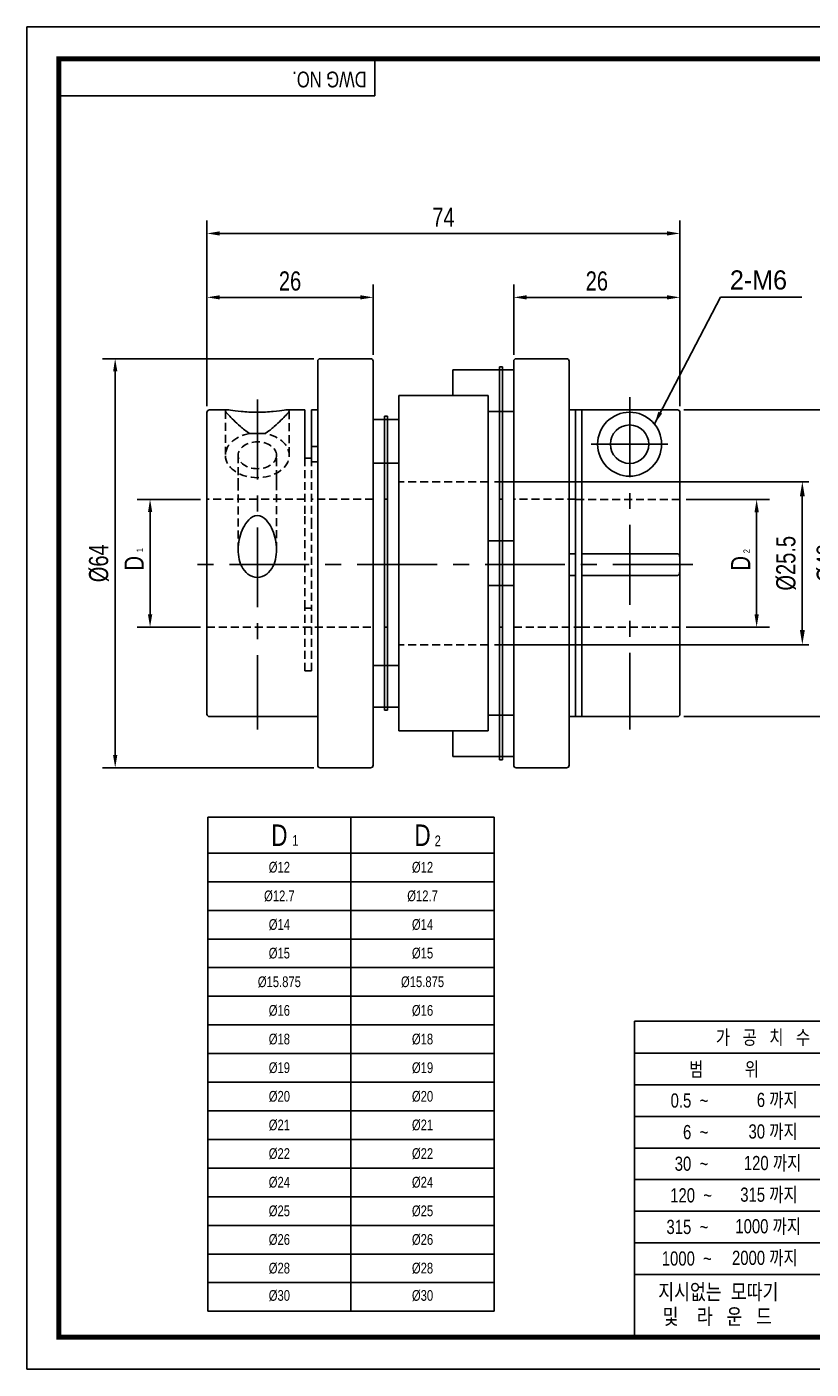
# Model space of a CAD drawing. Header units: millimetres. Extents: x 0 to 297, y 0 to 210.
# Tile 1 of 2: x 0 to 123, y 0 to 210. Entities that reach past the tile are written whole.
import ezdxf
from ezdxf.enums import TextEntityAlignment as Align

# ---------------------------------------------------------------- set-up
doc = ezdxf.new("R2010")
doc.units = ezdxf.units.MM
doc.header["$LTSCALE"] = 10
for name, pattern in [('CENTER', [2, 1.25, -0.25, 0.25, -0.25]), ('DASHED', [0.75, 0.5, -0.25]), ('HIDDEN2', [0.1875, 0.125, -0.0625])]:
    doc.linetypes.add(name, pattern=pattern)
doc.layers.get('0').update_dxf_attribs({"linetype": 'CONTINUOUS'})
doc.layers.get('Defpoints').update_dxf_attribs({"linetype": 'CONTINUOUS'})
for name, color, linetype in [('BM', 2, 'CONTINUOUS'), ('CT', 1, 'CENTER'), ('D', 7, 'CONTINUOUS'), ('DIM', 7, 'CONTINUOUS'), ('HD', 4, 'DASHED')]:
    doc.layers.add(name, color=color, linetype=linetype)
doc.styles.get("Standard").update_dxf_attribs({"font": 'Gulim.ttf', "width": 0.8, "height": 3})
doc.dimstyles.new('LIM', dxfattribs={"dimtxt": 2, "dimasz": 2, "dimexe": 2, "dimexo": 1, "dimgap": 1, "dimtad": 1, "dimdec": 3, "dimzin": 9, "dimdsep": 46, "dimtxsty": 'Standard', "dimcen": 3, "dimclrd": 1, "dimclre": 1, "dimadec": 0, "dimazin": 0, "dimtfac": 1, "dimtdec": 3, "dimtmove": 0, "dimatfit": 3, "dimfxl": 0, "dimtolj": 1, "dimtzin": 0, "dimarcsym": 0})
doc.dimstyles.get("Standard").update_dxf_attribs({"dimtxt": 0.18, "dimasz": 0.18, "dimexe": 0.18, "dimexo": 0.0625, "dimgap": 0.09, "dimtad": 0, "dimtih": 1, "dimtoh": 1, "dimdec": 4, "dimzin": 0, "dimdsep": 46, "dimtxsty": 'Standard', "dimcen": 0.09, "dimadec": 0, "dimazin": 0, "dimtfac": 1, "dimtdec": 4, "dimtofl": 0, "dimtmove": 0, "dimatfit": 3, "dimfxl": 0, "dimtolj": 1, "dimtzin": 0, "dimarcsym": 0})

# ---------------------------------------------------------------- blocks, each defined once
blk = doc.blocks.new('*D21')
at = {"layer": 'Defpoints', "color": 0}
for p in [(54.18, 167.68), (54.18, 157.68), (28.18, 149.68)]:
    blk.add_point(p, dxfattribs=at)
at = {"layer": 'DIM', "color": 1, "lineweight": -2}
for p, q in [((28.18, 150.68), (28.18, 169.68)), ((54.18, 158.68), (54.18, 169.68)), ((30.18, 167.68), (52.18, 167.68))]:
    blk.add_line(p, q, dxfattribs=at)
at = {"layer": 'DIM', "color": 1}
for points in [[(30.18, 168.01), (30.18, 167.35), (28.18, 167.68)], [(52.18, 168.01), (52.18, 167.35), (54.18, 167.68)]]:
    blk.add_solid(points, dxfattribs=at)
at = {"layer": 'DIM', "color": 0, "insert": (41.18, 170.22), "char_height": 3, "attachment_point": 5}
blk.add_mtext('\\A1;26', dxfattribs=at)
blk = doc.blocks.new('*D22')
at = {"layer": 'Defpoints', "color": 0}
for p in [(28.18, 177.68), (28.18, 149.68), (102.18, 149.67)]:
    blk.add_point(p, dxfattribs=at)
at = {"layer": 'DIM', "color": 1, "lineweight": -2}
for p, q in [((28.18, 150.68), (28.18, 179.68)), ((102.18, 150.67), (102.18, 179.68)), ((100.18, 177.68), (30.18, 177.68))]:
    blk.add_line(p, q, dxfattribs=at)
at = {"layer": 'DIM', "color": 1}
for points in [[(30.18, 178.01), (30.18, 177.35), (28.18, 177.68)], [(100.18, 178.01), (100.18, 177.35), (102.18, 177.68)]]:
    blk.add_solid(points, dxfattribs=at)
at = {"layer": 'DIM', "color": 0, "insert": (65.18, 180.22), "char_height": 3, "attachment_point": 5}
blk.add_mtext('\\A1;74', dxfattribs=at)
blk = doc.blocks.new('*D23')
at = {"layer": 'Defpoints', "color": 0}
for p in [(19.28, 136.08), (28.18, 136.08), (28.18, 116.08)]:
    blk.add_point(p, dxfattribs=at)
at = {"layer": 'DIM', "color": 1, "lineweight": -2}
for p, q in [((27.18, 136.08), (17.28, 136.08)), ((19.28, 118.08), (19.28, 134.08)), ((27.18, 116.08), (17.28, 116.08))]:
    blk.add_line(p, q, dxfattribs=at)
at = {"layer": 'DIM', "color": 1}
for points in [[(18.95, 134.08), (19.62, 134.08), (19.28, 136.08)], [(18.95, 118.08), (19.62, 118.08), (19.28, 116.08)]]:
    blk.add_solid(points, dxfattribs=at)
at = {"layer": 'DIM', "color": 0, "insert": (16.78, 126.08), "char_height": 3, "attachment_point": 5, "rotation": 90}
blk.add_mtext('\\A1;D', dxfattribs=at)
blk = doc.blocks.new('*D24')
at = {"layer": 'Defpoints', "color": 0}
for p in [(45.92, 158.08), (13.82, 94.08), (45.92, 94.08)]:
    blk.add_point(p, dxfattribs=at)
at = {"layer": 'DIM', "color": 1, "lineweight": -2}
for p, q in [((44.92, 158.08), (11.82, 158.08)), ((13.82, 156.08), (13.82, 96.08)), ((44.92, 94.08), (11.82, 94.08))]:
    blk.add_line(p, q, dxfattribs=at)
at = {"layer": 'DIM', "color": 1}
for points in [[(13.49, 156.08), (14.16, 156.08), (13.82, 158.08)], [(13.49, 96.08), (14.16, 96.08), (13.82, 94.08)]]:
    blk.add_solid(points, dxfattribs=at)
at = {"layer": 'DIM', "color": 0, "insert": (11.28, 126.08), "char_height": 3, "attachment_point": 5, "rotation": 90}
blk.add_mtext('\\A1;%%c64', dxfattribs=at)
blk = doc.blocks.new('*D25')
at = {"layer": 'Defpoints', "color": 0}
for p in [(76.18, 167.68), (76.18, 157.68), (102.18, 149.67)]:
    blk.add_point(p, dxfattribs=at)
at = {"layer": 'DIM', "color": 1, "lineweight": -2}
for p, q in [((76.18, 158.68), (76.18, 169.68)), ((102.18, 150.67), (102.18, 169.68)), ((100.18, 167.68), (78.18, 167.68))]:
    blk.add_line(p, q, dxfattribs=at)
at = {"layer": 'DIM', "color": 1}
for points in [[(78.18, 168.01), (78.18, 167.35), (76.18, 167.68)], [(100.18, 168.01), (100.18, 167.35), (102.18, 167.68)]]:
    blk.add_solid(points, dxfattribs=at)
at = {"layer": 'DIM', "color": 0, "insert": (89.18, 170.22), "char_height": 3, "attachment_point": 5}
blk.add_mtext('\\A1;26', dxfattribs=at)
blk = doc.blocks.new('*D26')
at = {"layer": 'Defpoints', "color": 0}
for p in [(102.18, 136.07), (102.18, 116.09), (114.18, 116.09)]:
    blk.add_point(p, dxfattribs=at)
at = {"layer": 'DIM', "color": 1, "lineweight": -2}
for p, q in [((103.18, 136.07), (116.18, 136.07)), ((114.18, 134.07), (114.18, 118.09)), ((103.18, 116.09), (116.18, 116.09))]:
    blk.add_line(p, q, dxfattribs=at)
at = {"layer": 'DIM', "color": 1}
for points in [[(113.85, 134.07), (114.52, 134.07), (114.18, 136.07)], [(113.85, 118.09), (114.52, 118.09), (114.18, 116.09)]]:
    blk.add_solid(points, dxfattribs=at)
at = {"layer": 'DIM', "color": 0, "insert": (111.68, 126.08), "char_height": 3, "attachment_point": 5, "rotation": 90}
blk.add_mtext('\\A1;D', dxfattribs=at)
blk = doc.blocks.new('*D27')
at = {"layer": 'Defpoints', "color": 0}
for p in [(101.78, 150.07), (101.78, 102.08), (127.67, 102.08)]:
    blk.add_point(p, dxfattribs=at)
at = {"layer": 'DIM', "color": 1, "lineweight": -2}
for p, q in [((102.78, 150.07), (129.67, 150.07)), ((127.67, 148.07), (127.67, 104.08)), ((102.78, 102.08), (129.67, 102.08))]:
    blk.add_line(p, q, dxfattribs=at)
at = {"layer": 'DIM', "color": 1}
for points in [[(127.34, 148.07), (128, 148.07), (127.67, 150.07)], [(127.34, 104.08), (128, 104.08), (127.67, 102.08)]]:
    blk.add_solid(points, dxfattribs=at)
at = {"layer": 'DIM', "color": 0, "insert": (125.13, 126.08), "char_height": 3, "attachment_point": 5, "rotation": 90}
blk.add_mtext('\\A1;%%c48', dxfattribs=at)
blk = doc.blocks.new('*D30')
at = {"layer": 'Defpoints', "color": 0}
for p in [(72.18, 138.83), (72.18, 113.33), (121.33, 113.33)]:
    blk.add_point(p, dxfattribs=at)
at = {"layer": 'DIM', "color": 1, "lineweight": -2}
for p, q in [((73.18, 138.83), (122.33, 138.83)), ((121.33, 136.53), (121.33, 115.63)), ((73.18, 113.33), (122.33, 113.33))]:
    blk.add_line(p, q, dxfattribs=at)
at = {"layer": 'DIM', "color": 1}
for points in [[(120.95, 136.53), (121.72, 136.53), (121.33, 138.83)], [(120.95, 115.63), (121.72, 115.63), (121.33, 113.33)]]:
    blk.add_solid(points, dxfattribs=at)
at = {"layer": 'DIM', "insert": (118.8, 126.08), "char_height": 3, "attachment_point": 5, "rotation": 90}
blk.add_mtext('\\A1;%%c25.5', dxfattribs=at)

msp = doc.modelspace()

# ---------------------------------------------------------------- linework, layer by layer
for p, q in [((54.43705, 199.23234), (54.43705, 205)), ((54.43705, 199.23234), (5, 199.23234)), ((28.30993, 86.33476), (73.10993, 86.33476)), ((28.30993, 86.33476), (28.30993, 9.05476)), ((73.10993, 86.33476), (73.10993, 9.05476)), ((95.07575, 54.43705), (95.07575, 5)), ((147.8086, 54.43705), (95.07575, 54.43705)), ((147.8086, 49.42948), (95.07575, 49.42948)), ((147.8086, 44.48577), (95.07575, 44.48577)), ((147.8086, 39.54207), (95.07575, 39.54207)), ((147.8086, 34.59837), (95.07575, 34.59837)), ((147.8086, 29.65466), (95.07575, 29.65466)), ((147.8086, 24.71096), (95.07575, 24.71096)), ((147.8086, 19.76725), (95.07575, 19.76725)), ((147.8086, 14.82355), (95.07575, 14.82355)), ((28.30993, 9.05476), (73.10993, 9.05476))]:
    msp.add_line(p, q)
at = {"color": 4}
for p, q in [((50.70993, 86.33476), (50.70993, 9.05476)), ((28.30993, 80.73476), (73.10993, 80.73476))]:
    msp.add_line(p, q, dxfattribs=at)
at = {"color": 1}
for p, q in [((28.30993, 76.25476), (73.10993, 76.25476)), ((28.30993, 71.77476), (73.10993, 71.77476)), ((28.30993, 67.29476), (73.10993, 67.29476)), ((28.30993, 62.81476), (73.10993, 62.81476)), ((28.30993, 58.33476), (73.10993, 58.33476)), ((28.30993, 53.85476), (73.10993, 53.85476)), ((28.30993, 49.37476), (73.10993, 49.37476)), ((28.30993, 44.89476), (73.10993, 44.89476)), ((28.30993, 40.41476), (73.10993, 40.41476)), ((28.30993, 35.93476), (73.10993, 35.93476)), ((28.30993, 31.45476), (73.10993, 31.45476)), ((28.30993, 26.97476), (73.10993, 26.97476)), ((28.30993, 22.49476), (73.10993, 22.49476)), ((28.30993, 18.01476), (73.10993, 18.01476)), ((28.30993, 13.53476), (73.10993, 13.53476))]:
    msp.add_line(p, q, dxfattribs=at)
msp.add_lwpolyline([(297, 210), (0, 210), (0, 0), (297, 0)], close=True)
msp.add_lwpolyline([(292, 205, 0.8, 0.8, 0), (5, 205, 0.8, 0.8, 0), (5, 5, 0.8, 0.8, 0), (292, 5, 0.8, 0.8, 0)], format="xyseb", close=True)
at = {"layer": 'BM', "linetype": 'Continuous'}
for p, q in [((45.51676, 94.481), (45.51676, 157.681)), ((53.78343, 158.081), (45.91676, 158.081)), ((54.18343, 94.481), (54.18343, 157.681)), ((76.18343, 94.481), (76.18343, 157.681)), ((84.45009, 158.081), (76.58343, 158.081)), ((84.85009, 94.481), (84.85009, 157.681)), ((73.93343, 156.32997), (66.65843, 156.32997)), ((66.65843, 152.32265), (66.65843, 156.32997)), ((74.43343, 156.82997), (73.93343, 156.82997)), ((73.93343, 155.70838), (73.93343, 156.82997)), ((73.93343, 128.47379), (73.93343, 155.70838)), ((74.43343, 155.70838), (74.43343, 156.82997)), ((76.18343, 156.32997), (74.43343, 156.32997)), ((74.43343, 128.47379), (74.43343, 155.70838)), ((66.65843, 152.32265), (58.18343, 152.32265)), ((58.18343, 152.32265), (58.18343, 148.25555)), ((28.18343, 142.97537), (28.18343, 149.681)), ((31.36573, 150.081), (28.58343, 150.081)), ((43.51676, 150.081), (40.75334, 150.081)), ((43.51676, 143.2558), (43.51676, 150.081)), ((44.51676, 142.54255), (44.51676, 150.081)), ((45.51676, 150.081), (44.51676, 150.081)), ((72.18343, 131.13652), (72.18343, 149.82997)), ((72.18343, 149.82997), (73.93343, 149.82997)), ((74.43343, 149.82997), (76.18343, 149.82997)), ((85.85009, 150.081), (84.85009, 150.081)), ((85.85009, 150.081), (85.85009, 127.57063)), ((101.78343, 150.07924), (85.85009, 150.07924)), ((101.78343, 150.07051), (86.85009, 150.07051)), ((86.85009, 150.07051), (86.85009, 127.57063)), ((102.18343, 149.67917), (102.18343, 149.67044)), ((102.18343, 149.67044), (102.18343, 126.65163)), ((55.93343, 148.58876), (54.18343, 148.58876)), ((56.43343, 149.08876), (55.93343, 149.08876)), ((55.93343, 149.08862), (55.93343, 149.08876)), ((55.93343, 149.08862), (55.93343, 148.75541)), ((55.93343, 148.75541), (55.93343, 144.97283)), ((56.43343, 149.08862), (56.43343, 149.08876)), ((56.43343, 149.08862), (56.43343, 148.75541)), ((56.43343, 148.75541), (56.43343, 144.97283)), ((58.18343, 148.58876), (56.43343, 148.58876)), ((37.2383, 146.37802), (34.88855, 146.37802)), ((55.93343, 144.97283), (55.93343, 106.79051)), ((56.43343, 144.97283), (56.43343, 106.79051)), ((28.18343, 142.26212), (28.18343, 142.97537)), ((43.51676, 143.2558), (43.51676, 142.54255)), ((28.18343, 109.80166), (28.18343, 142.26212)), ((54.18343, 141.75555), (55.93343, 141.75555)), ((56.43343, 141.75555), (58.18343, 141.75555)), ((58.18343, 141.75555), (58.18343, 131.13652)), ((86.85009, 136.07248), (85.85009, 136.07248)), ((58.18343, 99.83935), (58.18343, 131.13652)), ((72.18343, 99.83935), (72.18343, 131.13652)), ((73.93343, 129.56662), (72.18343, 129.56662)), ((73.93343, 123.17069), (73.93343, 128.47379)), ((76.18343, 129.56662), (74.43343, 129.56662)), ((74.43343, 123.17069), (74.43343, 128.47379)), ((84.85009, 127.57063), (85.85009, 127.57063)), ((85.85009, 127.57063), (85.85009, 124.17355)), ((86.85009, 127.57063), (101.78343, 127.57063)), ((86.85009, 127.57063), (86.85009, 124.17355)), ((102.18343, 126.65163), (102.18343, 125.0987)), ((85.85009, 124.17355), (84.85009, 124.17355)), ((85.85009, 124.17355), (85.85009, 102.081)), ((101.78343, 124.17355), (86.85009, 124.17355)), ((86.85009, 124.17355), (86.85009, 102.081)), ((102.18343, 102.481), (102.18343, 125.0987)), ((72.18343, 122.59538), (73.93343, 122.59538)), ((73.93343, 96.40734), (73.93343, 123.17069)), ((74.43343, 96.40734), (74.43343, 123.17069)), ((74.43343, 122.59538), (76.18343, 122.59538)), ((85.85009, 116.08138), (86.85009, 116.08138)), ((28.18343, 108.71315), (28.18343, 109.80166)), ((55.93343, 110.07324), (54.18343, 110.07324)), ((58.18343, 110.07324), (56.43343, 110.07324)), ((28.18343, 108.71315), (28.18343, 102.481)), ((55.93343, 106.79051), (55.93343, 103.07324)), ((56.43343, 106.79051), (56.43343, 103.07324)), ((54.18343, 103.57324), (55.93343, 103.57324)), ((55.93343, 103.07324), (56.43343, 103.07324)), ((56.43343, 103.57324), (58.18343, 103.57324)), ((28.58343, 102.081), (45.51676, 102.081)), ((73.93343, 102.33203), (72.18343, 102.33203)), ((76.18343, 102.33203), (74.43343, 102.33203)), ((84.85009, 102.081), (85.85009, 102.081)), ((85.85009, 102.08191), (86.85009, 102.08191)), ((86.85009, 102.081), (101.78343, 102.081)), ((72.18343, 99.83935), (58.18343, 99.83935)), ((66.65843, 99.83935), (66.65843, 95.83203)), ((66.65843, 95.83203), (73.93343, 95.83203)), ((73.93343, 96.40734), (73.93343, 95.33203)), ((73.93343, 95.33203), (74.43343, 95.33203)), ((74.43343, 96.40734), (74.43343, 95.33203)), ((74.43343, 95.83203), (76.18343, 95.83203)), ((45.91676, 94.081), (53.78343, 94.081)), ((76.58343, 94.081), (84.45009, 94.081))]:
    msp.add_line(p, q, dxfattribs=at)
at = {"layer": 'BM'}
for p, q in [((72.18343, 152.32265), (66.65843, 152.32265)), ((72.18343, 149.82997), (72.18343, 152.32265)), ((58.18343, 148.25555), (58.18343, 141.75555)), ((43.51676, 142.54255), (44.51676, 142.54255))]:
    msp.add_line(p, q, dxfattribs=at)
at = {"layer": 'BM', "linetype": 'HIDDEN2'}
for p, q in [((89.30343, 144.53359), (89.30343, 144.44821)), ((99.30343, 144.44827), (99.30343, 144.53359))]:
    msp.add_line(p, q, dxfattribs=at)
at = {"layer": 'BM', "color": 4, "linetype": 'HIDDEN2'}
for p, q in [((72.18343, 138.83102), (58.18343, 138.83102)), ((72.18343, 113.33098), (58.18343, 113.33098))]:
    msp.add_line(p, q, dxfattribs=at)
at = {"layer": 'BM'}
for radius in [5.00303, 3.00504]:
    msp.add_circle((94.30343, 144.70754), radius, dxfattribs=at)
at = {"layer": 'BM', "linetype": 'Continuous'}
for centre, radius, start, end in [((45.91676, 157.681), 0.4, 90, 180), ((53.78343, 157.681), 0.4, 0, 90), ((76.58343, 157.681), 0.4, 90, 180), ((84.45009, 157.681), 0.4, 0, 90), ((28.58343, 149.681), 0.4, 90, 180), ((101.78339, 149.67048), 0.40004, 359.9946957, 89.9948385), ((28.58343, 102.481), 0.4, 180, 270), ((101.78343, 102.481), 0.4, 270, 360), ((45.91676, 94.481), 0.4, 180, 270), ((53.78343, 94.481), 0.4, 270, 0), ((76.58343, 94.481), 0.4, 180, 270), ((84.45009, 94.481), 0.4, 270, 0)]:
    msp.add_arc(centre, radius, start, end, dxfattribs=at)
for points, knots in [([(34.88855, 146.37802), (34.2713, 146.72549), (33.84109, 147.11456), (33.02893, 147.83027), (32.67961, 148.16082), (31.75483, 149.05041), (31.29038, 149.51458), (31.04226, 149.92462), (31.03664, 150.0154), (31.25752, 150.09592), (31.48782, 150.08535), (32.26992, 149.9902), (32.82987, 149.90502), (34.28469, 149.75428), (35.16137, 149.69731), (36.93279, 149.69606), (37.82565, 149.7531), (39.27373, 149.9021), (39.84607, 149.98871), (40.63644, 150.0852), (40.86642, 150.0961), (41.08994, 150.01637), (41.08602, 149.92807), (40.83843, 149.51566), (40.38245, 149.06061), (39.44854, 148.16198), (39.09746, 147.82993), (38.2896, 147.11787), (37.85313, 146.72413), (37.2383, 146.37802)], [0, 0, 0, 0, 0.0625, 0.0625, 0.125, 0.125, 0.25, 0.25, 0.3125, 0.3125, 0.375, 0.375, 0.4375, 0.4375, 0.5, 0.5, 0.5625, 0.5625, 0.625, 0.625, 0.6875, 0.6875, 0.75, 0.75, 0.875, 0.875, 0.9375, 0.9375, 1, 1, 1, 1]), ([(36.06343, 133.54622), (36.59633, 133.54622), (37.06695, 133.23493), (37.77717, 132.49966), (38.05183, 132.05877), (38.72084, 130.68779), (38.98036, 129.67204), (39.11461, 127.59547), (38.9839, 126.51871), (38.2766, 125.12182), (37.94945, 124.69384), (37.10434, 124.06548), (36.593, 123.878), (35.53784, 123.87708), (35.02246, 124.06534), (34.17621, 124.6949), (33.84829, 125.1249), (33.14296, 126.5203), (33.01221, 127.60294), (33.14703, 129.6723), (33.40497, 130.68547), (34.07518, 132.05918), (34.34867, 132.49898), (35.06327, 133.23805), (35.53053, 133.54622), (36.06343, 133.54622)], [0, 0, 0, 0, 0.0625, 0.0625, 0.125, 0.125, 0.25, 0.25, 0.375, 0.375, 0.4375, 0.4375, 0.5, 0.5, 0.5625, 0.5625, 0.625, 0.625, 0.75, 0.75, 0.875, 0.875, 0.9375, 0.9375, 1, 1, 1, 1]), ([(102.18343, 126.65163), (102.18343, 126.83842), (102.1771, 127.0252), (102.10853, 127.28491), (102.0768, 127.36685), (101.99394, 127.47506), (101.96042, 127.50758), (101.88034, 127.55548), (101.83285, 127.57063), (101.78343, 127.57063)], [0, 0, 0, 0, 0.5, 0.5, 0.75, 0.75, 0.875, 0.875, 1, 1, 1, 1]), ([(101.78343, 124.17355), (101.83275, 124.17355), (101.87998, 124.18867), (101.96033, 124.23709), (101.9936, 124.26972), (102.07595, 124.37779), (102.10877, 124.46234), (102.17739, 124.72514), (102.18343, 124.91052), (102.18343, 125.0987)], [0, 0, 0, 0, 0.125, 0.125, 0.25, 0.25, 0.5, 0.5, 1, 1, 1, 1])]:
    msp.add_open_spline(points, degree=3, knots=knots, dxfattribs=at)
at = {"layer": 'CT'}
for p, q in [((36.06371, 151.69668), (36.06371, 100.081)), ((94.31676, 152.07051), (94.31676, 100.081)), ((104.18343, 125.87517), (26.18343, 125.87517))]:
    msp.add_line(p, q, dxfattribs=at)
at = {"layer": 'DIM', "color": 1, "linetype": 'CENTER'}
msp.add_line((88.29713, 144.70754), (100.3044, 144.70754), dxfattribs=at)
at = {"layer": 'HD', "linetype": 'HIDDEN2'}
for p, q in [((74.43343, 156.32997), (73.93343, 156.32997)), ((31.06343, 149.94477), (31.06343, 142.9716)), ((41.06343, 142.9716), (41.06343, 149.94976)), ((73.93343, 149.82997), (74.43343, 149.82997)), ((56.43343, 148.58876), (55.93343, 148.58876)), ((33.06343, 142.9716), (33.06343, 139.40535)), ((39.06343, 139.40535), (39.06343, 142.9716)), ((45.51676, 144.34665), (44.51676, 144.34665)), ((43.51676, 142.54255), (43.51676, 133.43795)), ((44.51676, 142.54255), (44.51676, 132.7247)), ((44.51676, 141.96551), (45.51676, 141.96551)), ((55.93343, 141.75555), (56.43343, 141.75555)), ((33.06343, 139.40535), (33.06343, 138.6921)), ((33.06343, 138.6921), (33.06343, 128.14665)), ((39.06343, 139.40535), (39.06343, 138.6921)), ((39.06343, 128.1497), (39.06343, 138.6921)), ((43.51676, 136.081), (28.18343, 136.081)), ((54.18343, 136.081), (44.51676, 136.081)), ((56.43343, 136.081), (55.93343, 136.081)), ((74.43343, 136.081), (73.93343, 136.081)), ((85.85009, 136.081), (76.18343, 136.081)), ((102.18343, 136.07248), (86.85009, 136.07248)), ((43.51676, 133.43795), (43.51676, 119.07191)), ((44.51676, 132.7247), (44.51676, 119.07191)), ((74.43343, 129.56662), (73.93343, 129.56662)), ((73.93343, 122.59538), (74.43343, 122.59538)), ((43.51676, 109.25918), (43.51676, 119.07191)), ((44.51676, 119.07191), (43.51676, 119.07191)), ((44.51676, 109.25918), (44.51676, 119.07191)), ((28.18343, 116.081), (54.18343, 116.081)), ((55.93343, 116.081), (56.43343, 116.081)), ((73.93343, 116.081), (74.43343, 116.081)), ((76.18343, 116.081), (85.85009, 116.081)), ((86.85009, 116.081), (97.68734, 116.081)), ((102.18343, 116.08953), (97.67681, 116.08953)), ((44.51676, 109.25918), (43.51676, 109.25918)), ((56.43343, 110.07324), (55.93343, 110.07324)), ((55.93343, 103.57324), (56.43343, 103.57324)), ((74.43343, 102.33203), (73.93343, 102.33203)), ((73.93343, 95.83203), (74.43343, 95.83203))]:
    msp.add_line(p, q, dxfattribs=at)
msp.add_ellipse((36.06343, 142.9716), major_axis=(-5, 0), ratio=0.700909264, start_param=-1.333603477, end_param=4.47519613, dxfattribs=at)
msp.add_ellipse((36.06343, 142.9716), major_axis=(3, 0), ratio=0.700909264, dxfattribs=at)

# ---------------------------------------------------------------- texts
at = {"color": 0}
for s, insert, char_height, width, attachment_point in [('D', (39.50993, 83.53476), 3.36, 22.4, 5), ('D', (61.90993, 83.53476), 3.36, 22.4, 5), ('1', (41.50658, 83.55466), 1.68, 5.04, 1), ('2', (63.80289, 83.49029), 1.68, 2.688, 1), ('%%c12', (39.50993, 78.49476), 1.68, 22.4, 5), ('%%c12', (61.90993, 78.49476), 1.68, 22.4, 5), ('%%c12.7', (39.50993, 74.01476), 1.68, 22.4, 5), ('%%c12.7', (61.90993, 74.01476), 1.68, 22.4, 5), ('%%c14', (39.50993, 69.53476), 1.68, 22.4, 5), ('%%c14', (61.90993, 69.53476), 1.68, 22.4, 5), ('%%c15', (39.50993, 65.05476), 1.68, 22.4, 5), ('%%c15', (61.90993, 65.05476), 1.68, 22.4, 5), ('%%c15.875', (39.50993, 60.57476), 1.68, 22.4, 5), ('%%c15.875', (61.90993, 60.57476), 1.68, 22.4, 5), ('%%c16', (39.50993, 56.09476), 1.68, 22.4, 5), ('%%c16', (61.90993, 56.09476), 1.68, 22.4, 5), ('%%c18', (39.50993, 51.61476), 1.68, 22.4, 5), ('%%c18', (61.90993, 51.61476), 1.68, 22.4, 5), ('%%c19', (39.50993, 47.13476), 1.68, 22.4, 5), ('%%c19', (61.90993, 47.13476), 1.68, 22.4, 5), ('%%c20', (39.50993, 42.65476), 1.68, 22.4, 5), ('%%c20', (61.90993, 42.65476), 1.68, 22.4, 5), ('%%c21', (39.50993, 38.17476), 1.68, 22.4, 5), ('%%c21', (61.90993, 38.17476), 1.68, 22.4, 5), ('%%c22', (39.50993, 33.69476), 1.68, 22.4, 5), ('%%c22', (61.90993, 33.69476), 1.68, 22.4, 5), ('%%c24', (39.50993, 29.21476), 1.68, 22.4, 5), ('%%c24', (61.90993, 29.21476), 1.68, 22.4, 5), ('%%c25', (39.50993, 24.73476), 1.68, 22.4, 5), ('%%c25', (61.90993, 24.73476), 1.68, 22.4, 5), ('%%c26', (39.50993, 20.25476), 1.68, 22.4, 5), ('%%c26', (61.90993, 20.25476), 1.68, 22.4, 5), ('%%c28', (39.50993, 15.77476), 1.68, 22.4, 5), ('%%c28', (61.90993, 15.77476), 1.68, 22.4, 5), ('%%C30', (39.50993, 11.49957), 1.68, 22.4, 5), ('%%C30', (61.90993, 11.49957), 1.68, 22.4, 5)]:
    msp.add_mtext(s, dxfattribs=dict(at, insert=insert, char_height=char_height, width=width, attachment_point=attachment_point))
at = {"layer": 'D', "width": 0.8}
msp.add_text('DWG NO.', height=2.471852, rotation=180, dxfattribs=at).set_placement((53.16809, 203.00065))
for s, p in [('가   공   치   수   허   용   치', (121.44218, 51.93326)), ('범          위', (109.08292, 46.95763))]:
    msp.add_text(s, height=2.2246672, dxfattribs=at).set_placement(p, align=Align.MIDDLE)
at = {"layer": 'D', "linetype": 'ByBlock', "width": 0.8}
for s, height, p in [('지시없는  모따기', 2.471852, (98.78304, 10.86753)), ('및    라   운   드', 2.4718525, (99.46232, 6.99683))]:
    msp.add_text(s, height=height, dxfattribs=at).set_placement(p)
at = {"layer": 'D', "char_height": 2.224667, "attachment_point": 6}
for s, insert, width in [('0.5  ~', (106.61106, 42.01392), 8.2310624), ('6 까지', (120.61823, 42.01392), 9.8035318), ('6  ~', (106.61106, 37.07022), 8.2310216), ('30 까지', (120.61823, 37.07022), 9.8034906), ('120 까지', (121.17583, 32.12651), 12.6524242), ('30  ~', (106.61106, 32.12651), 8.2310216), ('120  ~', (107.1976, 27.18281), 8.9379913), ('315 까지', (120.61823, 27.18281), 12.0977814), ('315  ~', (106.61106, 22.2391), 9.885083), ('1000 까지', (121.14261, 22.2391), 13.3822846), ('2000 까지', (120.61823, 17.2954), 12.974319), ('1000  ~', (107.17041, 17.2954), 14.528725)]:
    msp.add_mtext(s, dxfattribs=dict(at, insert=insert, width=width))
at = {"layer": 'DIM'}
msp.add_text('2-M6', height=3, dxfattribs=at).set_placement((109.99882, 168.90227))
at = {"layer": 'DIM', "char_height": 1, "attachment_point": 1, "rotation": 90}
for s, insert, width in [('1', (17.17467, 127.80577), 11.6), ('2', (112.10182, 127.6474), 12.3)]:
    msp.add_mtext(s, dxfattribs=dict(at, insert=insert, width=width))

# ---------------------------------------------------------------- dimensions: what is measured, and where the dimension line sits
at = {"layer": 'DIM'}
for base, p1, p2, picture, middle in [((28.18343, 177.681), (102.18343, 149.67044), (28.18343, 149.681), '*D22', (65.18343, 180.22294)), ((54.18343, 167.681), (28.18343, 149.681), (54.18343, 157.681), '*D21', (41.18343, 170.21895)), ((76.18343, 167.681), (102.18343, 149.67044), (76.18343, 157.681), '*D25', (89.18343, 170.21895))]:
    dim = msp.add_linear_dim(base=base, p1=p1, p2=p2, dimstyle='LIM', dxfattribs=at)
    dim.commit()
    dim.dimension.update_dxf_attribs({"geometry": picture, "text_midpoint": middle})
for base, p1, p2, text, picture, middle in [((13.82367, 94.081), (45.91676, 158.081), (45.91676, 94.081), '%%c64', '*D24', (11.28372, 126.081)), ((127.67086, 102.081), (101.78343, 150.07051), (101.78343, 102.081), '%%c48', '*D27', (125.13092, 126.07576)), ((19.28429, 136.081), (28.18343, 116.081), (28.18343, 136.081), 'D', '*D23', (16.7823, 126.081)), ((114.18343, 116.08953), (102.18343, 136.07248), (102.18343, 116.08953), 'D', '*D26', (111.68143, 126.081))]:
    dim = msp.add_linear_dim(base=base, p1=p1, p2=p2, angle=90, text=text, dimstyle='LIM', dxfattribs=at)
    dim.commit()
    dim.dimension.update_dxf_attribs({"geometry": picture, "text_midpoint": middle})
dim = msp.add_linear_dim(base=(121.33325, 113.33098), p1=(72.18343, 138.83102), p2=(72.18343, 113.33098), angle=90, text='%%c25.5', dimstyle='Standard', override={"dimtxt": 2, "dimasz": 2.3, "dimexe": 1, "dimexo": 1, "dimgap": 1, "dimtad": 1, "dimtih": 0, "dimtoh": 0, "dimzin": 8, "dimcen": 1, "dimclrd": 1, "dimclre": 1, "dimclrt": 256, "dimadec": 4, "dimazin": 2, "dimtfac": 0.5, "dimtix": 1, "dimtofl": 1, "dimtmove": 2, "dimtzin": 8}, dxfattribs=at)
dim.commit()
dim.dimension.update_dxf_attribs({"geometry": '*D30', "text_midpoint": (118.7953, 126.081)})

# ---------------------------------------------------------------- leaders
msp.add_leader([(98.18163, 147.86822), (108.51759, 167.69056), (121.24604, 167.69056)], dimstyle='LIM', override={"dimgap": 1, "dimtad": 0}, dxfattribs=at)

doc.saveas('drawing.dxf')
